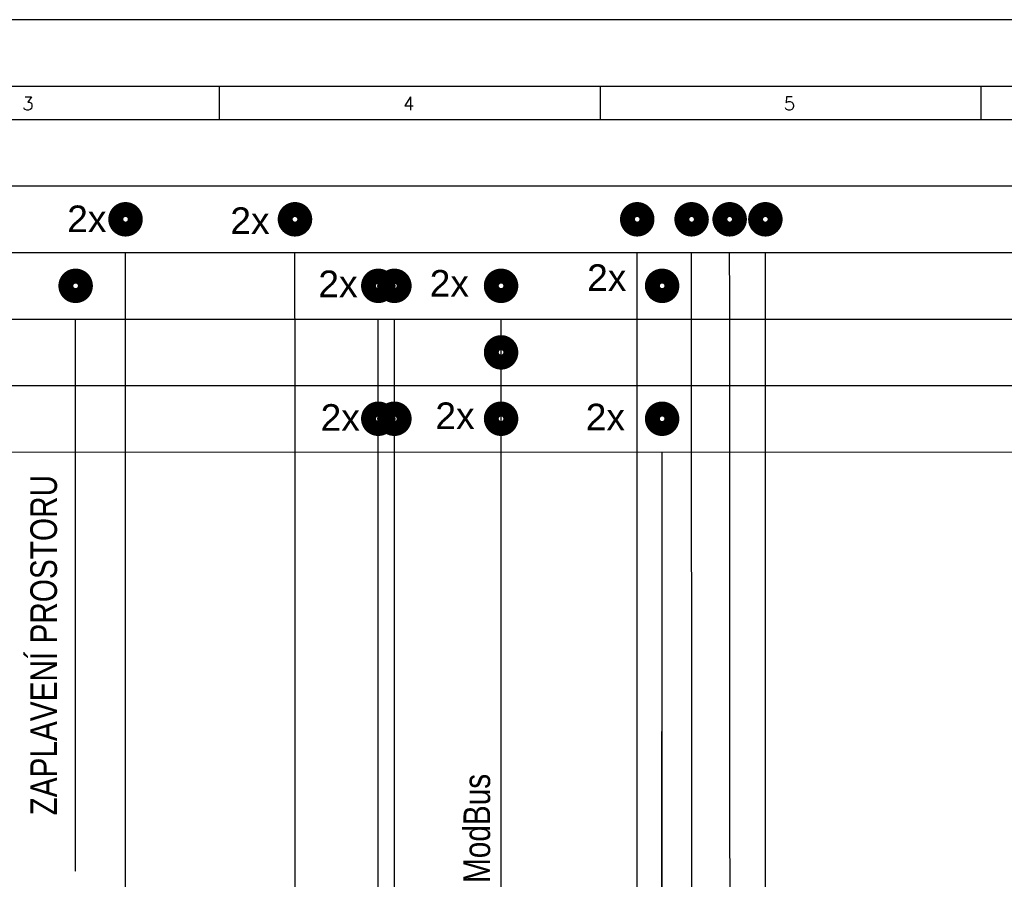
# Model space of a CAD drawing. Header units: millimetres. Extents: x -29085 to 3627694, y -159961 to 2281735.
# Tile 59 of 229: x 178027 to 192818, y -130880 to -117961. Entities that reach past the tile are written whole.
import ezdxf
from ezdxf.enums import TextEntityAlignment as Align

# ---------------------------------------------------------------- set-up
doc = ezdxf.new("R2010")
doc.units = ezdxf.units.MM
doc.linetypes.add('ČÁRKOVANÁ2', pattern=[0.375, 0.25, -0.125])
doc.layers.add('Přístroje MaR', color=1, linetype='Continuous')
doc.layers.add('Výkres', color=4, linetype='Continuous')
doc.layers.add('Výkres netisk', color=7, linetype='Continuous', plot=False)
doc.styles.add('ROMANS', font='romans.shx', dxfattribs={"width": 0.8})
doc.styles.get("Standard").update_dxf_attribs({"font": 'arial.ttf'})

msp = doc.modelspace()

# ---------------------------------------------------------------- linework, layer by layer
at = {"layer": 'Přístroje MaR', "linetype": 'ČÁRKOVANÁ2'}
for p, q in [((179617.1, -137899.5), (179617.1, -121460.8, 31126)), ((182168.2, -137566.5), (182162.5, -121460.8, 31126)), ((187299.3, -146355.2), (187303.8, -121460.8, 31126)), ((188125.1, -140333.8), (188120.6, -121460.8, 31126)), ((188701.6, -137563.1), (188692.4, -121460.8, 31126)), ((189240.5, -147364.2), (189228.8, -121460.8, 31126)), ((178867.5, -130761.7, 31126), (178867.5, -122460.8, 31126)), ((183414.1, -138850.3), (183414.1, -122460.8, 31126)), ((183655.3, -143593.3), (183655.8, -122460.8, 31126)), ((185258.6, -138083.5), (185258.6, -122460.8, 31126)), ((183414.1, -140171.9), (183414.1, -122666.8)), ((187671.5, -138165.4), (187678.1, -124458.7, 13205.8)), ((187678.1, -139462.3), (187678.1, -124458.7, 13205.8))]:
    msp.add_line(p, q, dxfattribs=at)
at = {"layer": 'Přístroje MaR'}
for points, elevation in [([(179470.3, -120960.8, 224.8, 224.8, 1), (179763.8, -120960.8, 224.8, 224.8, 1)], 31126), ([(179470.3, -120960.8, 224.8, 224.8, 1), (179763.8, -120960.8, 224.8, 224.8, 1)], 31126), ([(182015.7, -120960.8, 224.8, 224.8, 1), (182309.2, -120960.8, 224.8, 224.8, 1)], 31126), ([(182015.7, -120960.8, 224.8, 224.8, 1), (182309.2, -120960.8, 224.8, 224.8, 1)], 31126), ([(187157.1, -120960.8, 224.8, 224.8, 1), (187450.6, -120960.8, 224.8, 224.8, 1)], 31126), ([(187157.1, -120960.8, 224.8, 224.8, 1), (187450.6, -120960.8, 224.8, 224.8, 1)], 31126), ([(187973.9, -120960.8, 224.8, 224.8, 1), (188267.4, -120960.8, 224.8, 224.8, 1)], 31126), ([(187973.9, -120960.8, 224.8, 224.8, 1), (188267.4, -120960.8, 224.8, 224.8, 1)], 31126), ([(188545.6, -120960.8, 224.8, 224.8, 1), (188839.1, -120960.8, 224.8, 224.8, 1)], 31126), ([(188545.6, -120960.8, 224.8, 224.8, 1), (188839.1, -120960.8, 224.8, 224.8, 1)], 31126), ([(189082.1, -120960.8, 224.8, 224.8, 1), (189375.6, -120960.8, 224.8, 224.8, 1)], 31126), ([(189082.1, -120960.8, 224.8, 224.8, 1), (189375.6, -120960.8, 224.8, 224.8, 1)], 31126), ([(178720.7, -121960.8, 224.8, 224.8, 1), (179014.2, -121960.8, 224.8, 224.8, 1)], 31126), ([(178720.7, -121960.8, 224.8, 224.8, 1), (179014.2, -121960.8, 224.8, 224.8, 1)], 31126), ([(183267.3, -121960.8, 224.8, 224.8, 1), (183560.8, -121960.8, 224.8, 224.8, 1)], 31126), ([(183267.3, -121960.8, 224.8, 224.8, 1), (183560.8, -121960.8, 224.8, 224.8, 1)], 31126), ([(183509.1, -121960.8, 224.8, 224.8, 1), (183802.6, -121960.8, 224.8, 224.8, 1)], 31126), ([(183509.1, -121960.8, 224.8, 224.8, 1), (183802.6, -121960.8, 224.8, 224.8, 1)], 31126), ([(185111.9, -121960.8, 224.8, 224.8, 1), (185405.3, -121960.8, 224.8, 224.8, 1)], 31126), ([(185111.9, -121960.8, 224.8, 224.8, 1), (185405.3, -121960.8, 224.8, 224.8, 1)], 31126), ([(187531.3, -121961, 224.8, 224.8, 1), (187824.8, -121961, 224.8, 224.8, 1)], 17185.8), ([(187531.3, -121961, 224.8, 224.8, 1), (187824.8, -121961, 224.8, 224.8, 1)], 17185.8), ([(185111.9, -122960.8, 224.8, 224.8, 1), (185405.3, -122960.8, 224.8, 224.8, 1)], 31126), ([(185111.9, -122960.8, 224.8, 224.8, 1), (185405.3, -122960.8, 224.8, 224.8, 1)], 31126), ([(183267.3, -123958.3, 224.8, 224.8, 1), (183560.8, -123958.3, 224.8, 224.8, 1)], 10363.8), ([(183267.3, -123958.3, 224.8, 224.8, 1), (183560.8, -123958.3, 224.8, 224.8, 1)], 10363.8), ([(183509.1, -123958.3, 224.8, 224.8, 1), (183802.6, -123958.3, 224.8, 224.8, 1)], 31126), ([(183509.1, -123958.3, 224.8, 224.8, 1), (183802.6, -123958.3, 224.8, 224.8, 1)], 31126), ([(185111.9, -123958.5, 224.8, 224.8, 1), (185405.3, -123958.5, 224.8, 224.8, 1)], 27146), ([(185111.9, -123958.5, 224.8, 224.8, 1), (185405.3, -123958.5, 224.8, 224.8, 1)], 27146), ([(187531.3, -123958.7, 224.8, 224.8, 1), (187824.8, -123958.7, 224.8, 224.8, 1)], 13205.8), ([(187531.3, -123958.7, 224.8, 224.8, 1), (187824.8, -123958.7, 224.8, 224.8, 1)], 13205.8)]:
    msp.add_lwpolyline(points, format="xyseb", close=True, dxfattribs=dict(at, elevation=elevation))
at = {"layer": 'Výkres'}
for p, q in [((181025.9, -118960.8, 31126), (181025.9, -119460.8, 31126)), ((186745.9, -118960.8, 31126), (186745.9, -119460.8, 31126)), ((192465.9, -118960.8, 31126), (192465.9, -119460.8, 31126)), ((164365.9, -119460.8, 31126), (220565.9, -119460.8, 31126)), ((164916.2, -120457.1), (220471.7, -120460.8, 31126)), ((166365.9, -121460.8, 31126), (218565.9, -121460.8, 31126)), ((166365.9, -122460.8, 31126), (218565.9, -122460.8, 31126)), ((166365.9, -123460.8, 31126), (218565.9, -123460.8, 31126)), ((164916.2, -124457.1), (220471.7, -124460.8, 31126))]:
    msp.add_line(p, q, dxfattribs=at)
at = {"layer": 'Výkres', "elevation": 31126}
msp.add_lwpolyline([(221065.9, -158960.8), (163865.9, -158960.8), (163865.9, -118960.8), (221065.9, -118960.8), (221065.9, -158960.8)], close=True, dxfattribs=at)
at = {"layer": 'Výkres netisk', "color": 7, "elevation": 31126}
msp.add_lwpolyline([(162765.9, -159960.8), (222165.9, -159960.8), (222165.9, -117960.8), (162765.9, -117960.8)], close=True, dxfattribs=at)

# ---------------------------------------------------------------- texts
at = {"layer": 'Přístroje MaR', "width": 0.8}
for s, p in [('ZAPLAVENÍ PROSTORU', (178587, -124803.5, 31126)), ('+ ModBus', (185094, -129295.8, 31126))]:
    msp.add_text(s, height=400, rotation=90, dxfattribs=at).set_placement(p, align=Align.RIGHT)
at = {"layer": 'Výkres', "style": 'ROMANS'}
for s, p in [('3', (178151.1, -119322.4, 31126)), ('4', (183871.1, -119322.4, 31126)), ('5', (189591.1, -119322.4, 31126))]:
    msp.add_text(s, height=200, dxfattribs=at).set_placement(p, align=Align.CENTER)
at = {"layer": 'Výkres'}
for p in [(179035.6, -121153.9, 0), (181486, -121181.2, 0), (182808.5, -122131.3, 0), (184481.2, -122122.8, 0), (186846.5, -122037.8, 0), (182842.5, -124139.3, 0), (184566.3, -124113.7, 0), (186825.2, -124132.9, 0)]:
    msp.add_text('2x', height=400, dxfattribs=at).set_placement(p, align=Align.CENTER)

doc.saveas('drawing.dxf')
